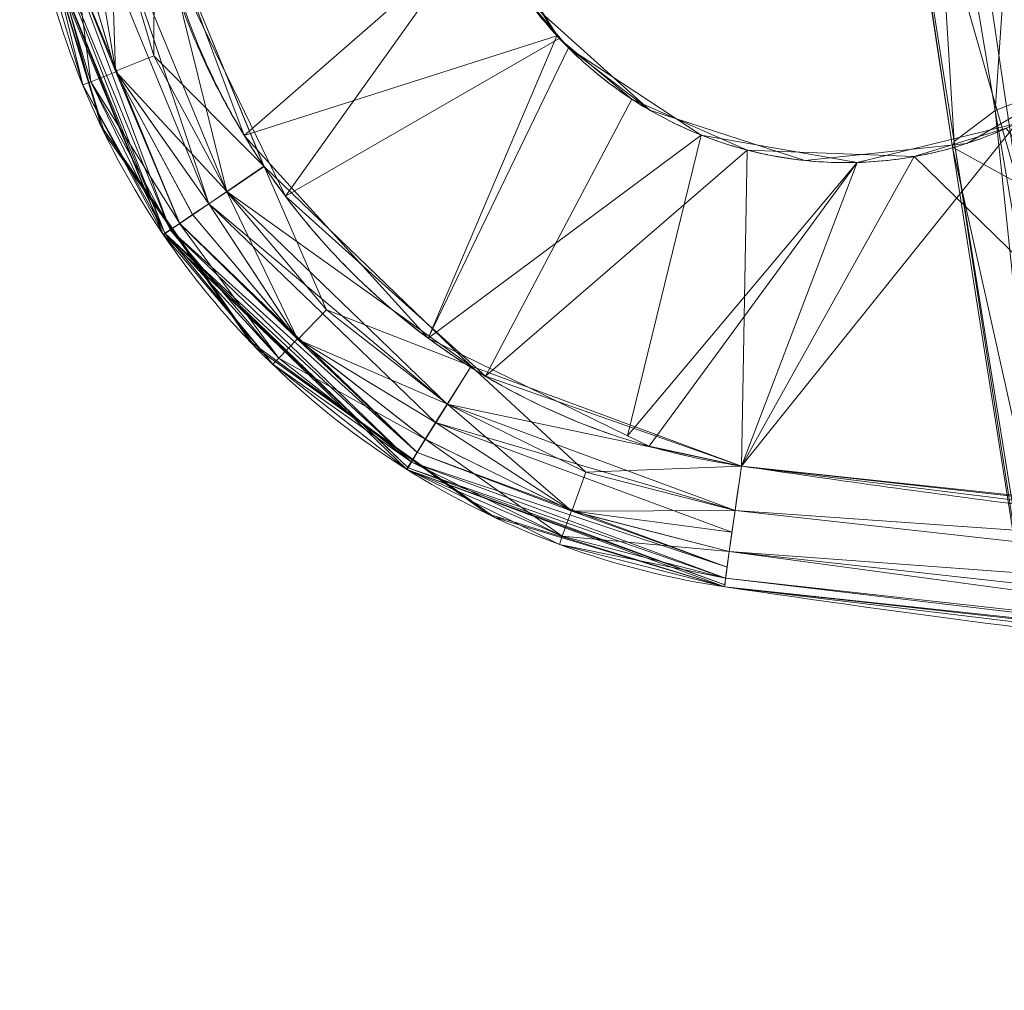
# Model space of a CAD drawing. Header units: millimetres. Extents: x -71 to 71, y -145 to 145.
# Tile 30 of 256: x -71 to -47, y -81 to -57. Entities that reach past the tile are written whole.
import ezdxf

# ---------------------------------------------------------------- set-up
doc = ezdxf.new("R2010")
doc.units = ezdxf.units.MM
doc.layers.add('1', color=7, linetype='CONTINUOUS')

msp = doc.modelspace()

# ---------------------------------------------------------------- linework, layer by layer
at = {"layer": '1', "color": 163, "linetype": 'Continuous', "lineweight": 13}
msp.add_line((-54.195, -71.05, -127.9), (-54.195, -71.05, -139.1), dxfattribs=at)
at = {"layer": '1', "color": 163, "linetype": 'Continuous', "lineweight": 13, "extrusion": (-5.23961e-15, 1.15648e-14, -1)}
msp.add_circle((0, 0, 144.005), 61.018, dxfattribs=at)
at = {"layer": '1', "color": 163, "linetype": 'Continuous', "lineweight": 13}
msp.add_circle((0, 0, -145), 60.443, dxfattribs=at)
at = {"layer": '1', "color": 163, "linetype": 'Continuous', "lineweight": 13, "extrusion": (0.989177, -0.146467, 0.008693)}
msp.add_arc((-75.221, -127.52, -44.314), 3, 90.8671, 180, dxfattribs=at)
at = {"layer": '1', "color": 163, "linetype": 'Continuous', "lineweight": 13, "extrusion": (-0.989177, 0.146467, 0.008693)}
msp.add_arc((75.221, -139.47, 41.993), 3, 270.8671, 0, dxfattribs=at)
at = {"layer": '1', "color": 163, "linetype": 'Continuous', "lineweight": 13}
for points, knots in [([(-42.762, -47.03, -142.505), (-42.511, -47.534, -142.502), (-42.308, -48.052, -142.497), (-42.073, -48.851, -142.489), (-42.006, -49.121, -142.486), (-41.896, -49.667, -142.48), (-41.853, -49.945, -142.477), (-41.761, -50.783, -142.467), (-41.749, -51.339, -142.46), (-41.804, -52.17, -142.448), (-41.835, -52.446, -142.444), (-41.92, -52.998, -142.435), (-41.976, -53.275, -142.431), (-42.178, -54.091, -142.417), (-42.359, -54.616, -142.408), (-42.697, -55.378, -142.394), (-42.821, -55.627, -142.389), (-43.092, -56.116, -142.38), (-43.24, -56.357, -142.375), (-43.71, -57.052, -142.36), (-44.061, -57.482, -142.35), (-44.641, -58.081, -142.336), (-44.844, -58.272, -142.331), (-45.268, -58.638, -142.322), (-45.49, -58.813, -142.317), (-46.169, -59.302, -142.303), (-46.647, -59.586, -142.294), (-47.649, -60.068, -142.276), (-48.18, -60.268, -142.268), (-49.254, -60.567, -142.252), (-49.8, -60.668, -142.245), (-50.908, -60.775, -142.231), (-51.475, -60.779, -142.224), (-52.585, -60.69, -142.213), (-53.133, -60.597, -142.208), (-54.212, -60.314, -142.199), (-54.745, -60.122, -142.195), (-55.755, -59.656, -142.189), (-56.237, -59.38, -142.187), (-56.924, -58.901, -142.185), (-57.149, -58.73, -142.184), (-57.578, -58.37, -142.183), (-57.784, -58.182, -142.183), (-58.374, -57.592, -142.183), (-58.731, -57.167, -142.184), (-59.212, -56.479, -142.186), (-59.363, -56.241, -142.187), (-59.642, -55.756, -142.189), (-59.77, -55.508, -142.191), (-60.12, -54.752, -142.195), (-60.308, -54.229, -142.199), (-60.523, -53.416, -142.206), (-60.582, -53.141, -142.208), (-60.677, -52.59, -142.213), (-60.711, -52.314, -142.216), (-60.779, -51.484, -142.224), (-60.776, -50.928, -142.231), (-60.67, -49.809, -142.244), (-60.568, -49.259, -142.252), (-60.271, -48.189, -142.268), (-60.076, -47.667, -142.276), (-59.589, -46.652, -142.294), (-59.305, -46.174, -142.303), (-58.819, -45.498, -142.317), (-58.647, -45.279, -142.321), (-58.284, -44.857, -142.331), (-58.091, -44.652, -142.336), (-57.487, -44.064, -142.35), (-57.056, -43.713, -142.36), (-56.366, -43.246, -142.374), (-56.13, -43.1, -142.379), (-55.642, -42.829, -142.389), (-55.389, -42.702, -142.394), (-54.622, -42.36, -142.408), (-54.096, -42.18, -142.417), (-53.287, -41.979, -142.431), (-53.015, -41.923, -142.435), (-52.462, -41.837, -142.443), (-52.181, -41.805, -142.448), (-51.344, -41.749, -142.46), (-50.789, -41.761, -142.467), (-49.96, -41.851, -142.477), (-49.684, -41.894, -142.48), (-49.135, -42.003, -142.486), (-48.86, -42.07, -142.489), (-48.054, -42.307, -142.497), (-47.534, -42.511, -142.502), (-47.03, -42.762, -142.505)], [0, 0, 0, 0, 0.03125, 0.03125, 0.046875, 0.046875, 0.0625, 0.0625, 0.09375, 0.09375, 0.109375, 0.109375, 0.125, 0.125, 0.15625, 0.15625, 0.171875, 0.171875, 0.1875, 0.1875, 0.21875, 0.21875, 0.234375, 0.234375, 0.25, 0.25, 0.28125, 0.28125, 0.3125, 0.3125, 0.34375, 0.34375, 0.375, 0.375, 0.40625, 0.40625, 0.4375, 0.4375, 0.46875, 0.46875, 0.484375, 0.484375, 0.5, 0.5, 0.53125, 0.53125, 0.546875, 0.546875, 0.5625, 0.5625, 0.59375, 0.59375, 0.609375, 0.609375, 0.625, 0.625, 0.65625, 0.65625, 0.6875, 0.6875, 0.71875, 0.71875, 0.75, 0.75, 0.765625, 0.765625, 0.78125, 0.78125, 0.8125, 0.8125, 0.828125, 0.828125, 0.84375, 0.84375, 0.875, 0.875, 0.890625, 0.890625, 0.90625, 0.90625, 0.9375, 0.9375, 0.953125, 0.953125, 0.96875, 0.96875, 1, 1, 1, 1]), ([(-47.689, -42.464, -124.5), (-48.197, -42.258, -124.504), (-48.715, -42.098, -124.509), (-49.77, -41.868, -124.521), (-50.309, -41.798, -124.527), (-51.402, -41.75, -124.541), (-51.944, -41.774, -124.549), (-53.015, -41.912, -124.565), (-53.547, -42.027, -124.574), (-54.592, -42.35, -124.591), (-55.093, -42.554, -124.601), (-55.815, -42.921, -124.614), (-56.051, -43.054, -124.619), (-56.512, -43.341, -124.629), (-56.738, -43.495, -124.633), (-57.394, -43.986, -124.648), (-57.798, -44.346, -124.657), (-58.354, -44.935, -124.671), (-58.531, -45.139, -124.676), (-58.869, -45.564, -124.685), (-59.031, -45.786, -124.689), (-59.483, -46.469, -124.703), (-59.743, -46.944, -124.712), (-60.069, -47.685, -124.724), (-60.167, -47.937, -124.728), (-60.343, -48.451, -124.736), (-60.421, -48.715, -124.74), (-60.617, -49.509, -124.752), (-60.702, -50.043, -124.759), (-60.76, -50.852, -124.768), (-60.768, -51.122, -124.772), (-60.761, -51.666, -124.778), (-60.745, -51.94, -124.78), (-60.664, -52.754, -124.789), (-60.564, -53.285, -124.793), (-60.347, -54.066, -124.8), (-60.263, -54.324, -124.802), (-60.074, -54.834, -124.805), (-59.967, -55.087, -124.807), (-59.617, -55.825, -124.811), (-59.344, -56.292, -124.813), (-58.722, -57.176, -124.816), (-58.37, -57.595, -124.817), (-57.983, -57.983, -124.817)], [0, 0, 0, 0, 0.0625, 0.0625, 0.125, 0.125, 0.1875, 0.1875, 0.25, 0.25, 0.3125, 0.3125, 0.34375, 0.34375, 0.375, 0.375, 0.4375, 0.4375, 0.46875, 0.46875, 0.5, 0.5, 0.5625, 0.5625, 0.59375, 0.59375, 0.625, 0.625, 0.6875, 0.6875, 0.71875, 0.71875, 0.75, 0.75, 0.8125, 0.8125, 0.84375, 0.84375, 0.875, 0.875, 0.9375, 0.9375, 1, 1, 1, 1]), ([(-67.861, -47.422, -124.83), (-67.994, -47.993, -124.838), (-68.208, -49.148, -124.853), (-68.404, -51.489, -124.88), (-68.184, -54.431, -124.908), (-67.33, -57.255, -124.928), (-66.307, -59.369, -124.939), (-65.387, -60.872, -124.945), (-64.328, -62.28, -124.948), (-62.735, -64.006, -124.95), (-60.42, -65.834, -124.945), (-57.767, -67.125, -124.931), (-55.52, -67.809, -124.915), (-54.368, -68.037, -124.906), (-53.788, -68.123, -124.9)], [0, 0, 0, 0, 0.0625, 0.125, 0.25, 0.375, 0.4375, 0.5, 0.5625, 0.625, 0.75, 0.875, 0.9375, 1, 1, 1, 1]), ([(-53.788, -68.123, -142.1), (-54.367, -68.037, -142.094), (-55.519, -67.809, -142.085), (-57.764, -67.126, -142.069), (-60.415, -65.837, -142.055), (-62.728, -64.011, -142.05), (-64.122, -62.502, -142.052), (-64.852, -61.584, -142.054), (-65.364, -60.869, -142.056), (-65.84, -60.13, -142.058), (-66.421, -59.111, -142.063), (-67.295, -57.252, -142.073), (-68.116, -54.424, -142.093), (-68.37, -51.489, -142.121), (-68.201, -49.148, -142.147), (-67.994, -47.993, -142.162), (-67.861, -47.422, -142.17)], [0, 0, 0, 0, 0.0625, 0.125, 0.25, 0.375, 0.4375, 0.46875, 0.5, 0.53125, 0.5625, 0.625, 0.75, 0.875, 0.9375, 1, 1, 1, 1]), ([(-57.983, -57.983, -124.817), (-57.595, -58.37, -124.817), (-57.18, -58.719, -124.816), (-56.297, -59.341, -124.813), (-55.829, -59.615, -124.811), (-54.839, -60.084, -124.805), (-54.332, -60.273, -124.802), (-53.291, -60.562, -124.793), (-52.756, -60.663, -124.789), (-51.668, -60.772, -124.778), (-51.127, -60.78, -124.772), (-50.318, -60.722, -124.762), (-50.05, -60.691, -124.759), (-49.514, -60.606, -124.751), (-49.245, -60.552, -124.748), (-48.45, -60.355, -124.736), (-47.938, -60.18, -124.728), (-47.196, -59.854, -124.716), (-46.953, -59.735, -124.712), (-46.476, -59.474, -124.703), (-46.242, -59.333, -124.698), (-45.559, -58.88, -124.685), (-45.136, -58.543, -124.676), (-44.547, -57.987, -124.662), (-44.358, -57.793, -124.657), (-43.996, -57.388, -124.648), (-43.822, -57.175, -124.643), (-43.332, -56.52, -124.629), (-43.047, -56.061, -124.619), (-42.679, -55.339, -124.605), (-42.566, -55.093, -124.601), (-42.362, -54.589, -124.592), (-42.269, -54.33, -124.587), (-42.028, -53.549, -124.574), (-41.913, -53.021, -124.565), (-41.809, -52.217, -124.553), (-41.786, -51.947, -124.549), (-41.762, -51.404, -124.541), (-41.762, -51.129, -124.538), (-41.797, -50.312, -124.527), (-41.867, -49.776, -124.521), (-42.097, -48.72, -124.509), (-42.258, -48.197, -124.504), (-42.464, -47.689, -124.5)], [0, 0, 0, 0, 0.0625, 0.0625, 0.125, 0.125, 0.1875, 0.1875, 0.25, 0.25, 0.3125, 0.3125, 0.34375, 0.34375, 0.375, 0.375, 0.4375, 0.4375, 0.46875, 0.46875, 0.5, 0.5, 0.5625, 0.5625, 0.59375, 0.59375, 0.625, 0.625, 0.6875, 0.6875, 0.71875, 0.71875, 0.75, 0.75, 0.8125, 0.8125, 0.84375, 0.84375, 0.875, 0.875, 0.9375, 0.9375, 1, 1, 1, 1]), ([(-53.788, -68.123, -124.9), (-51.563, -68.453, -124.881), (-47.107, -69.072, -124.843), (-38.174, -70.145, -124.776), (-26.974, -71.183, -124.708), (-15.742, -71.803, -124.664), (-6.748, -72.051, -124.647), (0, -72.113, -124.642), (6.748, -72.05, -124.647), (15.742, -71.802, -124.664), (26.973, -71.181, -124.708), (38.174, -70.145, -124.776), (47.107, -69.072, -124.843), (51.563, -68.453, -124.881), (53.788, -68.123, -124.9)], [0, 0, 0, 0, 0.0625, 0.125, 0.25, 0.375, 0.4375, 0.5, 0.5625, 0.625, 0.75, 0.875, 0.9375, 1, 1, 1, 1]), ([(53.788, -68.123, -142.1), (51.563, -68.453, -142.119), (47.107, -69.072, -142.157), (38.174, -70.145, -142.224), (26.973, -71.181, -142.292), (15.742, -71.802, -142.336), (6.748, -72.05, -142.353), (0, -72.113, -142.358), (-6.748, -72.051, -142.353), (-15.742, -71.803, -142.336), (-26.973, -71.181, -142.292), (-38.174, -70.15, -142.224), (-47.107, -69.073, -142.156), (-51.563, -68.453, -142.119), (-53.788, -68.123, -142.1)], [0, 0, 0, 0, 0.0625, 0.125, 0.25, 0.375, 0.4375, 0.5, 0.5625, 0.625, 0.75, 0.875, 0.9375, 1, 1, 1, 1])]:
    msp.add_open_spline(points, degree=3, knots=knots, dxfattribs=at)
for points in [[(-54.195, -71.05, -127.9), (-55.515, -70.854, -127.91), (-58.128, -70.196, -127.926), (-61.799, -68.429, -127.942), (-65.064, -65.937, -127.947), (-67.774, -62.807, -127.943), (-69.8, -59.159, -127.93), (-71.037, -55.139, -127.907), (-71.412, -50.918, -127.874), (-71.063, -48.092, -127.846), (-70.739, -46.708, -127.83)], [(-70.739, -46.708, -139.17), (-71.063, -48.092, -139.154), (-71.412, -50.918, -139.126), (-71.037, -55.139, -139.093), (-69.8, -59.159, -139.07), (-67.774, -62.807, -139.057), (-65.064, -65.937, -139.053), (-61.799, -68.429, -139.058), (-58.128, -70.196, -139.074), (-55.515, -70.854, -139.09), (-54.195, -71.05, -139.1)], [(-54.195, -71.05, -139.1), (-45.228, -72.377, -139.178), (-27.195, -74.373, -139.306), (0, -75.374, -139.381), (27.195, -74.373, -139.306), (45.228, -72.377, -139.178), (54.195, -71.05, -139.1)], [(54.195, -71.05, -127.9), (45.228, -72.377, -127.822), (27.195, -74.373, -127.694), (0, -75.374, -127.619), (-27.195, -74.373, -127.694), (-45.228, -72.377, -127.822), (-54.195, -71.05, -127.9)]]:
    msp.add_open_spline(points, degree=3, dxfattribs=at)
for points in [[(-47.644, -59.503, 8.046), (-49.284, -49.751, 11.328), (-46.925, -49.021, 6.071)], [(-46.925, -49.021, 6.071), (-45.439, -58.642, 3.018), (-47.644, -59.503, 8.046)], [(-48.633, -60.254, 17.057), (-50.184, -50.302, 20.532), (-49.284, -49.751, 11.328)], [(-49.284, -49.751, 11.328), (-47.644, -59.503, 8.046), (-48.633, -60.254, 17.057)], [(-48.674, -60.389, 24.449), (-50.209, -50.322, 27.783), (-50.184, -50.302, 20.532)], [(-47.09, -61.262, 33.812), (-48.608, -50.986, 37.42), (-50.209, -50.322, 27.783)], [(-50.209, -50.322, 27.783), (-48.674, -60.389, 24.449), (-47.09, -61.262, 33.812)], [(-50.184, -50.302, 20.532), (-48.633, -60.254, 17.057), (-48.674, -60.389, 24.449)], [(-48.608, -50.986, 37.42), (-47.09, -61.262, 33.812), (-42.463, -61.759, 42.035)], [(-42.463, -61.759, 42.035), (-43.636, -51.286, 45.798), (-48.608, -50.986, 37.42)], [(-71.072, -54.041, -127.898), (-71.188, -53.024, -139.11), (-69.474, -59.305, -139.072)], [(-69.474, -59.305, -139.072), (-69.46, -59.297, -127.928), (-71.072, -54.041, -127.898)], [(-68.126, -54.01, -124.903), (-65.845, -60.111, -124.942), (-59.997, -55.009, -124.806)], [(-68.02, -54.403, -124.906), (-69.094, -54.601, -125.129), (-68.039, -58.172, -125.155)], [(-66.263, -61.472, -141.83), (-69.092, -54.61, -141.87), (-68.019, -54.412, -142.094)], [(-65.365, -60.854, -124.944), (-68.02, -54.403, -124.906), (-68.039, -58.172, -125.155)], [(-68.019, -54.412, -142.094), (-65.362, -60.86, -142.056), (-66.263, -61.472, -141.83)], [(-69.094, -54.601, -125.129), (-70.078, -54.778, -125.8), (-68.964, -58.548, -125.826)], [(-66.7, -61.768, -141.549), (-69.612, -54.704, -141.589), (-69.092, -54.61, -141.87)], [(-68.964, -58.548, -125.826), (-68.039, -58.172, -125.155), (-69.094, -54.601, -125.129)], [(-69.092, -54.61, -141.87), (-66.263, -61.472, -141.83), (-66.7, -61.768, -141.549)], [(-70.724, -54.89, -126.81), (-70.879, -54.914, -127.364), (-67.767, -62.478, -127.403)], [(-70.454, -54.844, -126.277), (-70.724, -54.89, -126.81), (-67.636, -62.391, -126.85)], [(-67.767, -62.478, -127.403), (-67.636, -62.391, -126.85), (-70.724, -54.89, -126.81)], [(-69.562, -58.809, -140.165), (-70.722, -54.899, -140.189), (-70.076, -54.787, -141.199)], [(-68.964, -58.548, -125.826), (-70.078, -54.778, -125.8), (-70.454, -54.844, -126.277)], [(-68.964, -58.548, -125.826), (-70.454, -54.844, -126.277), (-67.41, -62.239, -126.318)], [(-67.636, -62.391, -126.85), (-67.41, -62.239, -126.318), (-70.454, -54.844, -126.277)], [(-68.955, -58.565, -141.174), (-70.076, -54.787, -141.199), (-69.612, -54.704, -141.589)], [(-70.076, -54.787, -141.199), (-68.955, -58.565, -141.174), (-69.562, -58.809, -140.165)], [(-68.955, -58.565, -141.174), (-69.612, -54.704, -141.589), (-66.7, -61.768, -141.549)], [(-64.847, -61.577, -142.054), (-67.115, -56.911, -142.078), (-60.056, -54.866, -142.195)], [(-60.056, -54.866, -142.195), (-58.206, -57.752, -142.183), (-64.847, -61.577, -142.054)], [(-70.879, -54.914, -127.364), (-70.929, -54.919, -127.905), (-67.808, -62.505, -127.944)], [(-69.755, -58.882, -139.071), (-70.927, -54.928, -139.095), (-70.722, -54.899, -140.189)], [(-67.808, -62.505, -127.944), (-67.767, -62.478, -127.403), (-70.879, -54.914, -127.364)], [(-70.722, -54.899, -140.189), (-69.562, -58.809, -140.165), (-69.755, -58.882, -139.071)], [(-58.265, -57.688, -124.817), (-59.997, -55.009, -124.806), (-65.845, -60.111, -124.942)], [(-56.015, -59.492, -142.188), (-58.951, -56.849, -142.185), (-57.983, -57.983, -124.817)], [(-58.951, -56.849, -142.185), (-58.951, -56.849, -124.815), (-57.983, -57.983, -124.817)], [(-58.265, -57.688, -124.817), (-65.845, -60.111, -124.942), (-61.385, -65.022, -124.946)], [(-59.999, -65.942, -142.058), (-64.847, -61.577, -142.054), (-58.206, -57.752, -142.183), (-56.447, -59.228, -142.186)], [(-61.385, -65.022, -124.946), (-57.983, -57.983, -124.817), (-58.265, -57.688, -124.817)], [(-54.768, -60.096, -124.805), (-57.983, -57.983, -124.817), (-61.385, -65.022, -124.946)], [(-57.983, -57.983, -124.817), (-56.015, -59.492, -124.812), (-56.015, -59.492, -142.188)], [(-66.267, -61.466, -125.17), (-68.039, -58.172, -125.155), (-68.964, -58.548, -125.826)], [(-68.039, -58.172, -125.155), (-66.267, -61.466, -125.17), (-65.365, -60.854, -124.944)], [(-48.33, -60.3, -142.266), (-48.33, -60.3, -124.734), (-44.909, -58.325, -124.67), (-44.909, -58.325, -142.33)], [(-67.406, -62.245, -140.682), (-69.562, -58.809, -140.165), (-68.955, -58.565, -141.174)], [(-67.41, -62.239, -126.318), (-67.094, -62.026, -125.841), (-68.964, -58.548, -125.826)], [(-68.964, -58.548, -125.826), (-66.704, -61.762, -125.451), (-66.267, -61.466, -125.17)], [(-68.964, -58.548, -125.826), (-67.094, -62.026, -125.841), (-66.704, -61.762, -125.451)], [(-68.955, -58.565, -141.174), (-67.089, -62.032, -141.159), (-67.406, -62.245, -140.682)], [(-66.7, -61.768, -141.549), (-67.089, -62.032, -141.159), (-68.955, -58.565, -141.174)], [(-44.347, -78.682, -0.033), (-47.644, -59.503, 8.046), (-45.439, -58.642, 3.018)], [(-67.763, -62.485, -139.597), (-69.755, -58.882, -139.071), (-69.562, -58.809, -140.165)], [(-67.763, -62.485, -139.597), (-67.804, -62.511, -139.056), (-69.755, -58.882, -139.071)], [(-69.562, -58.809, -140.165), (-67.632, -62.397, -140.15), (-67.763, -62.485, -139.597)], [(-67.406, -62.245, -140.682), (-67.632, -62.397, -140.15), (-69.562, -58.809, -140.165)], [(-69.46, -59.297, -127.928), (-69.474, -59.305, -139.072), (-69.321, -59.868, -139.068)], [(-69.321, -59.868, -139.068), (-69.223, -60.069, -127.933), (-69.46, -59.297, -127.928)], [(-59.999, -65.942, -142.058), (-56.447, -59.228, -142.186), (-53.655, -60.46, -142.204)], [(-56.015, -59.492, -142.188), (-56.015, -59.492, -124.812), (-52.258, -60.713, -124.784), (-52.258, -60.713, -142.216)], [(-45.54, -79.503, 8.554), (-48.633, -60.254, 17.057), (-47.644, -59.503, 8.046)], [(-47.644, -59.503, 8.046), (-44.347, -78.682, -0.033), (-45.54, -79.503, 8.554)], [(-69.321, -59.868, -139.068), (-65.567, -65.246, -139.054), (-65.72, -65.087, -127.946)], [(-65.72, -65.087, -127.946), (-69.223, -60.069, -127.933), (-69.321, -59.868, -139.068)], [(-53.788, -68.123, -124.9), (-25.978, -71.09, -124.712), (-47.127, -59.816, -124.715)], [(-47.127, -59.816, -124.715), (-50.985, -60.761, -124.77), (-53.788, -68.123, -124.9)], [(-61.385, -65.022, -124.946), (-56.55, -67.387, -124.921), (-54.768, -60.096, -124.805)], [(-56.55, -67.387, -124.921), (-50.985, -60.761, -124.77), (-54.768, -60.096, -124.805)], [(-49.606, -60.619, -142.247), (-47.378, -59.933, -142.281), (-40.165, -69.822, -142.205)], [(-52.258, -60.713, -142.216), (-52.258, -60.713, -124.784), (-48.33, -60.3, -124.734), (-48.33, -60.3, -142.266)], [(-45.614, -79.881, 16.149), (-48.674, -60.389, 24.449), (-48.633, -60.254, 17.057)], [(-48.633, -60.254, 17.057), (-45.54, -79.503, 8.554), (-45.614, -79.881, 16.149)], [(-53.655, -60.46, -142.204), (-53.788, -68.123, -142.1), (-59.999, -65.942, -142.058)], [(-53.788, -68.123, -142.1), (-53.655, -60.46, -142.204), (-49.606, -60.619, -142.247)], [(-40.165, -69.822, -142.205), (-53.788, -68.123, -142.1), (-49.606, -60.619, -142.247)], [(-48.674, -60.389, 24.449), (-45.614, -79.881, 16.149), (-44.126, -80.833, 24.968)], [(-44.126, -80.833, 24.968), (-47.09, -61.262, 33.812), (-48.674, -60.389, 24.449)], [(-60.346, -65.697, -124.943), (-65.365, -60.854, -124.944), (-66.267, -61.466, -125.17)], [(-63.851, -64.332, -141.826), (-66.263, -61.472, -141.83), (-65.362, -60.86, -142.056)], [(-65.362, -60.86, -142.056), (-60.339, -65.702, -142.058), (-63.851, -64.332, -141.826)], [(-50.985, -60.761, -124.77), (-56.55, -67.387, -124.921), (-56.027, -67.643, -124.919)], [(-56.027, -67.643, -124.919), (-53.788, -68.123, -124.9), (-50.985, -60.761, -124.77)], [(-60.926, -66.621, -125.168), (-66.267, -61.466, -125.17), (-66.704, -61.762, -125.451)], [(-64.543, -65.05, -141.155), (-66.7, -61.768, -141.549), (-66.263, -61.472, -141.83)], [(-66.267, -61.466, -125.17), (-60.926, -66.621, -125.168), (-60.346, -65.697, -124.943)], [(-66.263, -61.472, -141.83), (-63.851, -64.332, -141.826), (-64.543, -65.05, -141.155)], [(-66.704, -61.762, -125.451), (-67.094, -62.026, -125.841), (-64.555, -65.035, -125.845)], [(-64.543, -65.05, -141.155), (-67.089, -62.032, -141.159), (-66.7, -61.768, -141.549)], [(-66.704, -61.762, -125.451), (-61.206, -67.068, -125.449), (-60.926, -66.621, -125.168)], [(-61.206, -67.068, -125.449), (-66.704, -61.762, -125.451), (-64.555, -65.035, -125.845)], [(-64.555, -65.035, -125.845), (-67.094, -62.026, -125.841), (-67.41, -62.239, -126.318)], [(-67.406, -62.245, -140.682), (-67.089, -62.032, -141.159), (-64.543, -65.05, -141.155)], [(-67.41, -62.239, -126.318), (-67.636, -62.391, -126.85), (-65.009, -65.506, -126.854)], [(-67.632, -62.397, -140.15), (-67.406, -62.245, -140.682), (-61.649, -67.796, -140.684)], [(-67.41, -62.239, -126.318), (-65.009, -65.506, -126.854), (-64.555, -65.035, -125.845)], [(-64.543, -65.05, -141.155), (-61.649, -67.796, -140.684), (-67.406, -62.245, -140.682)], [(-67.767, -62.478, -127.403), (-67.808, -62.505, -127.944), (-65.152, -65.654, -127.948)], [(-67.804, -62.511, -139.056), (-67.763, -62.485, -139.597), (-61.874, -68.162, -139.599)], [(-61.874, -68.162, -139.599), (-61.899, -68.204, -139.058), (-67.804, -62.511, -139.056)], [(-65.009, -65.506, -126.854), (-67.636, -62.391, -126.85), (-67.767, -62.478, -127.403)], [(-67.767, -62.478, -127.403), (-65.152, -65.654, -127.948), (-65.009, -65.506, -126.854)], [(-67.763, -62.485, -139.597), (-67.632, -62.397, -140.15), (-61.792, -68.027, -140.152)], [(-61.792, -68.027, -140.152), (-61.874, -68.162, -139.599), (-67.763, -62.485, -139.597)], [(-61.649, -67.796, -140.684), (-61.792, -68.027, -140.152), (-67.632, -62.397, -140.15)], [(-64.543, -65.05, -141.155), (-63.851, -64.332, -141.826), (-60.918, -66.625, -141.832)], [(-60.339, -65.702, -142.058), (-60.918, -66.625, -141.832), (-63.851, -64.332, -141.826)], [(-65.567, -65.246, -139.054), (-65.468, -65.271, -127.945), (-65.72, -65.087, -127.946)], [(-61.455, -67.467, -125.839), (-64.555, -65.035, -125.845), (-65.009, -65.506, -126.854)], [(-64.555, -65.035, -125.845), (-61.455, -67.467, -125.839), (-61.206, -67.068, -125.449)], [(-60.918, -66.625, -141.832), (-61.447, -67.472, -141.161), (-64.543, -65.05, -141.155)], [(-64.543, -65.05, -141.155), (-61.447, -67.472, -141.161), (-61.649, -67.796, -140.684)], [(-65.567, -65.246, -139.054), (-65.49, -65.301, -139.055), (-65.468, -65.271, -127.945)], [(-59.95, -69.281, -127.934), (-65.468, -65.271, -127.945), (-65.49, -65.301, -139.055)], [(-65.49, -65.301, -139.055), (-59.768, -69.368, -139.067), (-59.95, -69.281, -127.934)], [(-61.8, -68.022, -126.848), (-65.009, -65.506, -126.854), (-65.152, -65.654, -127.948)], [(-65.009, -65.506, -126.854), (-61.8, -68.022, -126.848), (-61.455, -67.467, -125.839)], [(-65.152, -65.654, -127.948), (-61.907, -68.199, -127.942), (-61.8, -68.022, -126.848)], [(-53.788, -68.123, -124.9), (-60.346, -65.697, -124.943), (-60.926, -66.621, -125.168)], [(-57.564, -68.274, -141.849), (-60.918, -66.625, -141.832), (-60.339, -65.702, -142.058)], [(-60.339, -65.702, -142.058), (-53.788, -68.123, -142.1), (-57.564, -68.274, -141.849)], [(-57.906, -69.213, -141.178), (-61.447, -67.472, -141.161), (-60.918, -66.625, -141.832)], [(-53.946, -69.203, -125.124), (-60.926, -66.621, -125.168), (-61.206, -67.068, -125.449)], [(-60.926, -66.621, -125.168), (-53.946, -69.203, -125.124), (-53.788, -68.123, -124.9)], [(-60.918, -66.625, -141.832), (-57.564, -68.274, -141.849), (-57.906, -69.213, -141.178)], [(-61.206, -67.068, -125.449), (-61.455, -67.467, -125.839), (-57.912, -69.209, -125.822)], [(-61.206, -67.068, -125.449), (-54.021, -69.727, -125.405), (-53.946, -69.203, -125.124)], [(-57.912, -69.209, -125.822), (-54.021, -69.727, -125.405), (-61.206, -67.068, -125.449)], [(-61.455, -67.467, -125.839), (-61.8, -68.022, -126.848), (-58.134, -69.825, -126.832)], [(-61.649, -67.796, -140.684), (-61.447, -67.472, -141.161), (-57.906, -69.213, -141.178)], [(-58.134, -69.825, -126.832), (-57.912, -69.209, -125.822), (-61.455, -67.467, -125.839)], [(-61.792, -68.027, -140.152), (-61.649, -67.796, -140.684), (-54.138, -70.572, -140.728)], [(-57.906, -69.213, -141.178), (-54.138, -70.572, -140.728), (-61.649, -67.796, -140.684)], [(-58.134, -69.825, -126.832), (-61.8, -68.022, -126.848), (-61.907, -68.199, -127.942)], [(-61.907, -68.199, -127.942), (-58.199, -70.021, -127.926), (-58.134, -69.825, -126.832)], [(-61.899, -68.204, -139.058), (-61.874, -68.162, -139.599), (-54.192, -71, -139.641)], [(-54.192, -71, -139.641), (-54.195, -71.05, -139.1), (-61.899, -68.204, -139.058)], [(-61.874, -68.162, -139.599), (-61.792, -68.027, -140.152), (-54.174, -70.843, -140.195)], [(-54.174, -70.843, -140.195), (-54.192, -71, -139.641), (-61.874, -68.162, -139.599)], [(-54.138, -70.572, -140.728), (-54.174, -70.843, -140.195), (-61.792, -68.027, -140.152)], [(-53.788, -68.123, -142.1), (-53.946, -69.203, -141.876), (-57.564, -68.274, -141.849)], [(-26.947, -71.101, -124.713), (-53.788, -68.123, -124.9), (-53.946, -69.203, -125.124)], [(-53.946, -69.203, -141.876), (-53.788, -68.123, -142.1), (-26.941, -71.101, -142.287)], [(-57.906, -69.213, -141.178), (-57.564, -68.274, -141.849), (-53.946, -69.203, -141.876)], [(-54.086, -70.193, -125.795), (-57.912, -69.209, -125.822), (-58.134, -69.825, -126.832)], [(-57.912, -69.209, -125.822), (-54.086, -70.193, -125.795), (-54.021, -69.727, -125.405)], [(-53.946, -69.203, -141.876), (-54.086, -70.193, -141.205), (-57.906, -69.213, -141.178)], [(-57.906, -69.213, -141.178), (-54.086, -70.193, -141.205), (-54.138, -70.572, -140.728)], [(-27.025, -72.189, -124.938), (-53.946, -69.203, -125.124), (-54.086, -70.193, -125.795)], [(-54.086, -70.193, -141.205), (-53.946, -69.203, -141.876), (-27.02, -72.189, -142.062)], [(-53.946, -69.203, -125.124), (-27.025, -72.189, -124.938), (-26.947, -71.101, -124.713)], [(-26.941, -71.101, -142.287), (-27.02, -72.189, -142.062), (-53.946, -69.203, -141.876)], [(-59.551, -69.404, -127.931), (-59.95, -69.281, -127.934), (-59.768, -69.368, -139.067)], [(-59.768, -69.368, -139.067), (-59.56, -69.431, -139.068), (-59.551, -69.404, -127.931)], [(-54.195, -71.05, -127.9), (-59.551, -69.404, -127.931), (-59.56, -69.431, -139.068)], [(-59.56, -69.431, -139.068), (-54.195, -71.05, -139.1), (-54.195, -71.05, -127.9)], [(-54.174, -70.843, -126.805), (-58.134, -69.825, -126.832), (-58.199, -70.021, -127.926)], [(-58.134, -69.825, -126.832), (-54.174, -70.843, -126.805), (-54.086, -70.193, -125.795)], [(-58.199, -70.021, -127.926), (-54.195, -71.05, -127.9), (-54.174, -70.843, -126.805)], [(-54.086, -70.193, -125.795), (-54.174, -70.843, -126.805), (-27.138, -73.838, -126.619)], [(-27.133, -73.838, -140.381), (-54.174, -70.843, -140.195), (-54.086, -70.193, -141.205)], [(-27.138, -73.838, -126.619), (-27.095, -73.185, -125.609), (-54.086, -70.193, -125.795)], [(-54.086, -70.193, -125.795), (-27.095, -73.185, -125.609), (-27.025, -72.189, -124.938)], [(-27.02, -72.189, -142.062), (-27.089, -73.185, -141.391), (-54.086, -70.193, -141.205)], [(-54.086, -70.193, -141.205), (-27.089, -73.185, -141.391), (-27.133, -73.838, -140.381)], [(-54.174, -70.843, -126.805), (-54.195, -71.05, -127.9), (-27.149, -74.044, -127.713)], [(-27.143, -74.044, -139.287), (-54.195, -71.05, -139.1), (-54.174, -70.843, -140.195)], [(-27.149, -74.044, -127.713), (-27.138, -73.838, -126.619), (-54.174, -70.843, -126.805)], [(-54.174, -70.843, -140.195), (-27.133, -73.838, -140.381), (-27.143, -74.044, -139.287)], [(-54.195, -71.05, -139.1), (-24.384, -74.236, -139.299), (-34.903, -73.39, -127.756)], [(-34.903, -73.39, -127.756), (-54.195, -71.05, -127.9), (-54.195, -71.05, -139.1)]]:
    msp.add_3dface(points, dxfattribs=at)

doc.saveas('drawing.dxf')
